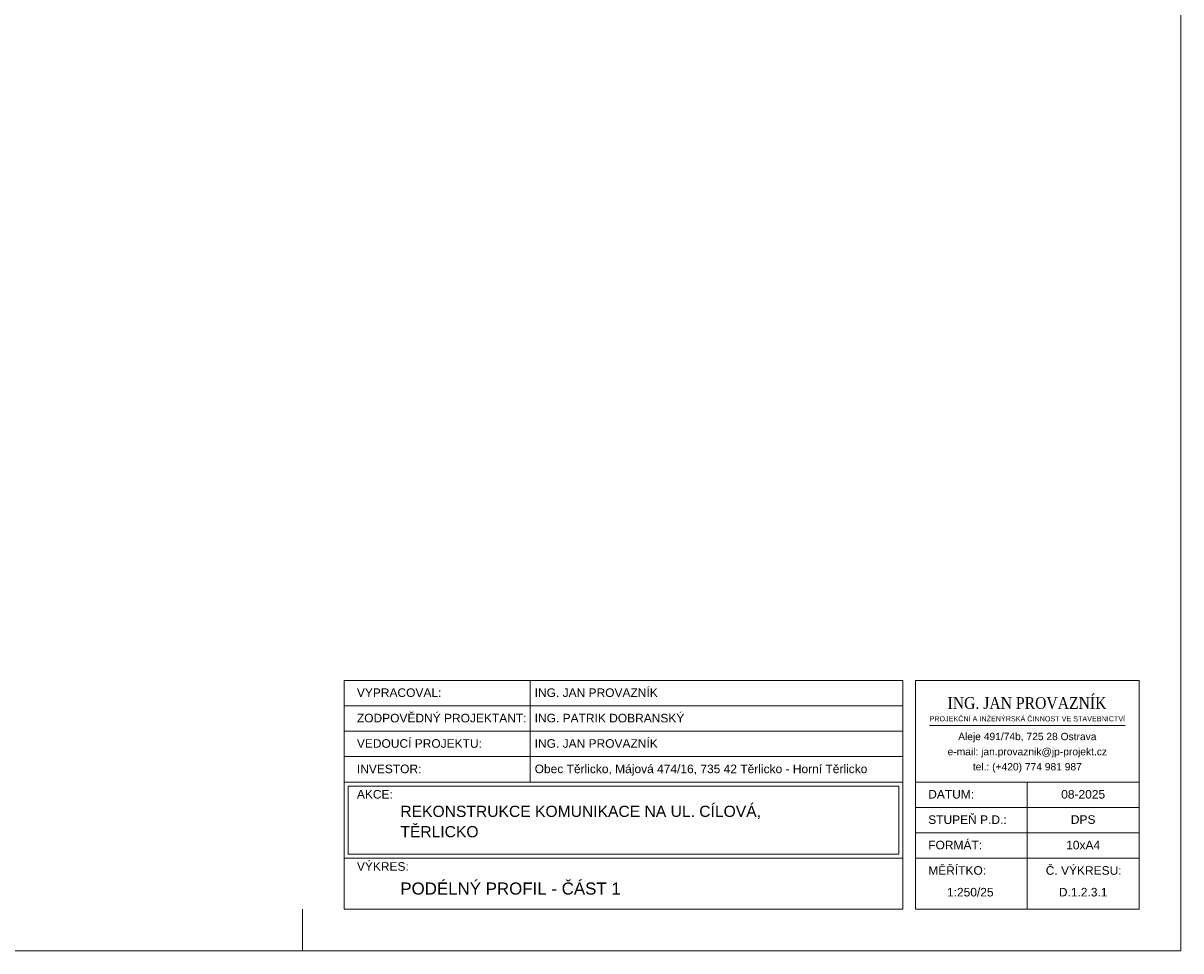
# Model space of a CAD drawing. Header units: metres. Extents: x 7982 to 8244, y -552 to -404.
# Tile 5 of 6: x 8175 to 8244, y -552 to -497. Entities that reach past the tile are written whole.
import ezdxf
from ezdxf.enums import TextEntityAlignment as Align

# ---------------------------------------------------------------- set-up
doc = ezdxf.new("R2010")
doc.units = ezdxf.units.M
doc.header["$MEASUREMENT"] = 0
for name, color, linetype, lineweight in [('RAMECEK', 7, 'Continuous', 0), ('RAZITKO', 7, 'Continuous', 0), ('výkres', 7, 'Continuous', 0)]:
    doc.layers.add(name, color=color, linetype=linetype, lineweight=lineweight)
doc.styles.add('ARIAL', font='arial.ttf')
doc.styles.add('Style-Arial', font='arial.ttf')
doc.styles.add('Style-Calibri', font='calibri.ttf')
doc.styles.add('Style-Garamond', font='GARABD.TTF')

msp = doc.modelspace()

# ---------------------------------------------------------------- linework, layer by layer
at = {"layer": 'RAMECEK', "ltscale": 0.25}
msp.add_line((8191.757, -552.409), (8191.757, -549.909), dxfattribs=at)
at = {"layer": 'RAMECEK', "ltscale": 0.25, "flags": 128}
msp.add_lwpolyline([(7981.757, -403.909), (7981.757, -552.409), (8244.257, -552.409), (8244.257, -403.909)], close=True, dxfattribs=at)
at = {"layer": 'RAZITKO', "color": 7, "lineweight": 13, "ltscale": 0.0002}
for p, q in [((8194.257, -536.25), (8227.644, -536.25)), ((8194.257, -542.321), (8194.257, -536.25)), ((8205.374, -536.25), (8205.374, -542.321)), ((8227.644, -542.321), (8227.644, -536.25)), ((8228.403, -536.25), (8241.757, -536.25)), ((8241.757, -549.909), (8241.757, -536.25)), ((8194.257, -537.768), (8227.644, -537.768)), ((8194.257, -539.286), (8227.644, -539.286)), ((8194.257, -540.803), (8227.644, -540.803)), ((8228.403, -549.909), (8228.403, -540.834)), ((8194.257, -542.321), (8227.644, -542.321)), ((8194.257, -542.321), (8194.257, -546.873)), ((8227.644, -542.321), (8227.644, -546.873)), ((8228.403, -542.321), (8241.757, -542.321)), ((8235.08, -549.909), (8235.08, -542.321)), ((8194.496, -542.56), (8227.405, -542.56)), ((8194.496, -542.56), (8194.496, -546.634)), ((8227.405, -542.56), (8227.405, -546.634)), ((8228.403, -543.838), (8241.757, -543.838)), ((8228.403, -545.356), (8241.757, -545.356)), ((8194.257, -549.909), (8194.257, -546.873)), ((8194.257, -546.873), (8227.644, -546.873)), ((8194.496, -546.634), (8227.405, -546.634)), ((8227.644, -549.909), (8227.644, -546.873)), ((8228.403, -546.873), (8241.757, -546.873)), ((8194.257, -549.909), (8227.644, -549.909)), ((8228.403, -549.909), (8241.757, -549.909)), ((8228.403, -549.909), (8241.757, -549.909))]:
    msp.add_line(p, q, dxfattribs=at)
at = {"layer": 'RAZITKO', "color": 5, "ltscale": 0.25}
msp.add_line((8229.234, -538.944), (8240.93, -538.944), dxfattribs=at)
at = {"layer": 'RAZITKO', "color": 7, "lineweight": 13, "ltscale": 0.25, "flags": 128}
msp.add_lwpolyline([(8228.403, -536.25), (8241.757, -536.25), (8241.757, -542.321), (8228.403, -542.321)], close=True, dxfattribs=at)

# ---------------------------------------------------------------- texts
at = {"layer": 'RAZITKO', "color": 7, "lineweight": 13}
for s, height, style, p in [('VYPRACOVAL:', 0.51218, 'Style-Arial', (8195.016, -537.239)), ('ING. JAN PROVAZNÍK', 0.51218, 'Style-Arial', (8205.641, -537.239)), ('ZODPOVĚDNÝ PROJEKTANT:', 0.51218, 'ARIAL', (8195.016, -538.757)), ('ING. PATRIK DOBRANSKÝ', 0.51218, 'ARIAL', (8205.641, -538.757)), ('VEDOUCÍ PROJEKTU:', 0.51218, 'Style-Arial', (8195.016, -540.274)), ('ING. JAN PROVAZNÍK', 0.51218, 'ARIAL', (8205.641, -540.274)), ('INVESTOR:', 0.5122, 'Style-Arial', (8195.016, -541.792)), ('AKCE:', 0.5122, 'Style-Arial', (8195.016, -543.309)), ('DATUM:', 0.5122, 'Style-Arial', (8229.161, -543.309)), ('STUPEŇ P.D.:', 0.51218, 'Style-Arial', (8229.161, -544.827)), ('FORMÁT:', 0.5122, 'Style-Arial', (8229.161, -546.344)), ('VÝKRES:', 0.5122, 'Style-Arial', (8195.016, -547.623)), ('MĚŘÍTKO:', 0.5122, 'Style-Arial', (8229.161, -547.862))]:
    msp.add_text(s, height=height, dxfattribs=dict(at, style=style)).set_placement(p)
at = {"layer": 'RAZITKO', "color": 7, "linetype": 'Continuous', "lineweight": 13, "style": 'Style-Garamond'}
msp.add_text('ING. JAN PROVAZNÍK', height=0.70477, dxfattribs=at).set_placement((8235.064, -537.247), align=Align.TOP_CENTER)
at = {"layer": 'RAZITKO', "lineweight": 13, "style": 'ARIAL'}
msp.add_text('Obec Těrlicko, Májová 474/16, 735 42 Těrlicko - Horní Těrlicko', height=0.51218, dxfattribs=at).set_placement((8205.641, -541.792))
at = {"layer": 'RAZITKO', "color": 7, "lineweight": 13, "style": 'Style-Arial'}
msp.add_text('Č. VÝKRESU:', height=0.51218, dxfattribs=at).set_placement((8238.45, -547.862), align=Align.CENTER)
at = {"layer": 'RAZITKO', "color": 7, "linetype": 'Continuous', "lineweight": 13, "attachment_point": 2, "line_spacing_factor": 1.008048, "style": 'Style-Calibri'}
for s, insert, char_height in [('\\fArial|b0|i0|c238238|p39;PROJEKČNÍ A INŽENÝRSKÁ ČINNOST VE STAVEBNICTVÍ', (8235.082, -538.389), 0.30743), ('\\fArial|b0|i0|c238238|p39;Aleje 491/74b, 725 28 Ostrava', (8235.082, -539.381), 0.43791), ('\\fArial|b0|i0|c238238|p39;e-mail: jan.provaznik@jp-projekt.cz', (8235.082, -540.285), 0.43791), ('\\fArial|b0|i0|c238238|p39;tel.: (+420) 774 981 987', (8235.082, -541.188), 0.43791)]:
    msp.add_mtext(s, dxfattribs=dict(at, insert=insert, char_height=char_height))
at = {"layer": 'RAZITKO', "color": 0, "lineweight": 13, "insert": (8238.419, -543.318), "char_height": 0.5122, "width": 6.67732, "attachment_point": 8, "rotation": 0, "style": 'ARIAL'}
msp.add_mtext('08-2025', dxfattribs=at)
at = {"layer": 'RAZITKO', "lineweight": 13, "insert": (8238.419, -544.827), "char_height": 0.5122, "width": 6.67732, "attachment_point": 8, "line_spacing_factor": 0.72, "style": 'ARIAL'}
msp.add_mtext('DPS', dxfattribs=at)
at = {"layer": 'RAZITKO', "lineweight": 13, "char_height": 0.5122, "width": 6.67732, "attachment_point": 8, "style": 'ARIAL'}
for s, insert in [('10xA4', (8238.419, -546.353)), ('D.1.2.3.1', (8238.419, -549.167))]:
    msp.add_mtext(s, dxfattribs=dict(at, insert=insert))
at = {"layer": 'RAZITKO', "color": 7, "lineweight": 13, "insert": (8231.674, -549.167), "char_height": 0.5122, "width": 6.67732, "attachment_point": 8, "style": 'ARIAL'}
msp.add_mtext('1:250/25', dxfattribs=at)
at = {"layer": 'výkres', "lineweight": 13, "style": 'ARIAL'}
for s, height, p in [('REKONSTRUKCE KOMUNIKACE NA UL. CÍLOVÁ,', 0.66913, (8197.612, -544.407)), ('TĚRLICKO', 0.6691, (8197.612, -545.623))]:
    msp.add_text(s, height=height, dxfattribs=at).set_placement(p)
msp.add_text('PODÉLNÝ PROFIL - ČÁST 1', height=0.72222, rotation=360, dxfattribs=at).set_placement((8197.612, -549.047))

doc.saveas('drawing.dxf')
